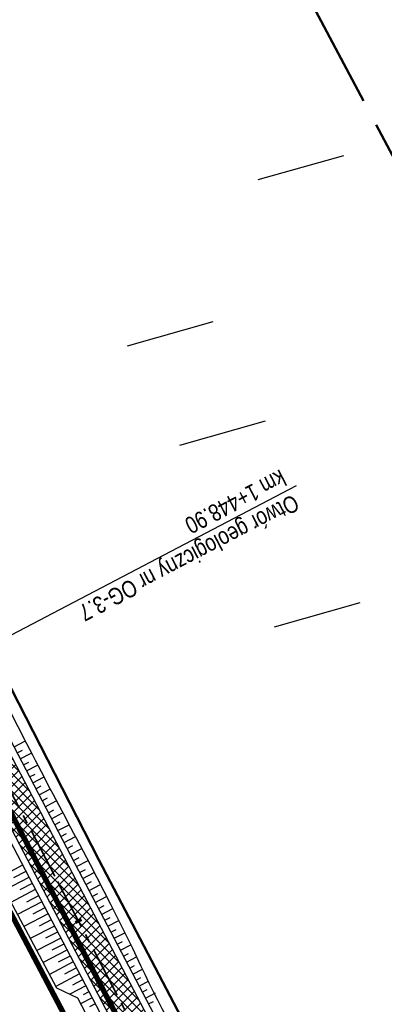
# Model space of a CAD drawing. Header units: metres. Extents: x 7529615 to 7533751, y 5721195 to 5727898.
# Tile 107 of 138: x 7530400 to 7530427, y 5726493 to 5726566. Entities that reach past the tile are written whole.
import ezdxf

# ---------------------------------------------------------------- set-up
doc = ezdxf.new("R2010")
doc.units = ezdxf.units.M
for name, pattern in [('CENTER', [50.8, 31.75, -6.35, 6.35, -6.35]), ('CENTER2', [28.575, 19.05, -3.175, 3.175, -3.175]), ('HIDDEN', [9.525, 6.35, -3.175]), ('L_0_09', [2.5, 2, -0.5])]:
    doc.linetypes.add(name, pattern=pattern)
for name, color, linetype, lineweight, true_color in [('D-hatch-ciag-pieszo-rowerowy', 7, 'Continuous', 13, 0xff9f80), ('D-linia-podzialowa-ZRID', 7, 'Continuous', 50, 0x40ff00), ('D-podzialy-dzialek-etap-III', 7, 'Continuous', 30, 0xff0040), ('zakres-mdcp', 7, 'L_0_09', 50, 0xff05ff)]:
    doc.layers.add(name, color=color, linetype=linetype, lineweight=lineweight, true_color=true_color)
for name, color, linetype, lineweight in [('D-obrzeża', 2, 'Continuous', 30), ('D-otw-geotechniczne-opis', 7, 'Continuous', 30), ('D-oś', 2, 'CENTER', 30), ('D-pas-drogowy', 7, 'HIDDEN', 50)]:
    doc.layers.add(name, color=color, linetype=linetype, lineweight=lineweight)
for name, color, linetype in [('D-pobocza', 60, 'Continuous'), ('D-rowy', 160, 'Continuous'), ('D-skarpa', 2, 'Continuous'), ('D-skarpa-kreskowanie', 2, 'Continuous')]:
    doc.layers.add(name, color=color, linetype=linetype)
doc.layers.add('poprzeczki', color=7, linetype='Continuous', true_color=0x0000c7)
doc.styles.add('2mm08', font='arial.ttf', dxfattribs={"width": 0.8})

# ---------------------------------------------------------------- blocks, each defined once
blk = doc.blocks.new('AeccTickLine')
at = {"color": 0, "linetype": 'ByBlock', "lineweight": -2}
blk.add_line((0, 1), (0, -1), dxfattribs=at)

msp = doc.modelspace()

# ---------------------------------------------------------------- hatches: boundary and pattern name
at = {"layer": 'D-hatch-ciag-pieszo-rowerowy'}
h = msp.add_hatch(dxfattribs=at)
h.set_pattern_fill('ANSI37', color=256, scale=0.15, style=0)
h.set_pattern_definition([(45, (0, 0), (-0.33675960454, 0.33675960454), []), (135, (0, 0), (-0.33675960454, -0.33675960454), [])])
h.paths.add_polyline_path([(7530404.057, 5726502.584), (7530380.911, 5726546.861), (7530371.746, 5726564.106), (7530368.841, 5726564.244), (7530378.7, 5726545.696), (7530401.842, 5726501.425), (7530423.333, 5726460.444), (7530443.712, 5726421.565), (7530466.681, 5726377.574), (7530482.337, 5726347.963), (7530485.291, 5726347.724), (7530468.894, 5726378.737), (7530445.927, 5726422.724), (7530425.547, 5726461.605)])

# ---------------------------------------------------------------- linework, layer by layer
at = {"layer": 'D-linia-podzialowa-ZRID', "color": 12, "ltscale": 15, "true_color": 0xc70000}
msp.add_lwpolyline([(7530343.244, 5726623.649), (7530360.23, 5726591.747), (7530383.209, 5726548.059), (7530406.018, 5726503.606), (7530427.465, 5726462.62), (7530447.928, 5726424.388), (7530471.127, 5726379.921), (7530490.501, 5726343.033), (7530509.499, 5726306.733), (7530529.89, 5726267.244), (7530543.852, 5726238.99), (7530554.809, 5726218.944), (7530559.027, 5726212.223), (7530563.061, 5726206.41), (7530566.934, 5726200.464), (7530569.771, 5726194.902), (7530571.473, 5726191.282), (7530572.839, 5726188.025), (7530575.295, 5726182.035), (7530579.737, 5726173.306), (7530583.3, 5726167.41), (7530583.3, 5726167.41), (7530583.3, 5726167.41)], dxfattribs=at)
at = {"layer": 'D-obrzeża'}
for points in [[(7530341.029, 5726622.467), (7530357.948, 5726590.066), (7530380.911, 5726546.861), (7530404.057, 5726502.584), (7530425.547, 5726461.605), (7530445.927, 5726422.724), (7530468.894, 5726378.737), (7530488.366, 5726341.909), (7530507.524, 5726305.704), (7530528.099, 5726266.319), (7530543.028, 5726237.223), (7530553.837, 5726217.27, 0.020438), (7530555.511, 5726214.462), (7530563.158, 5726202.745, -0.024166), (7530565.111, 5726199.411), (7530568.325, 5726193.262, -0.021495), (7530570.15, 5726189.371), (7530573.016, 5726182.508, 0.022535), (7530574.938, 5726178.434), (7530582.467, 5726164.173, 0.144123), (7530586.407, 5726160.127), (7530591.402, 5726157.316, -0.143266), (7530593.364, 5726155.308), (7530594.228, 5726153.684)], [(7530338.815, 5726621.306), (7530355.736, 5726588.901), (7530378.7, 5726545.696), (7530401.842, 5726501.425), (7530423.333, 5726460.444), (7530443.712, 5726421.565), (7530466.681, 5726377.574), (7530486.156, 5726340.739), (7530505.312, 5726304.54), (7530525.878, 5726265.169), (7530540.816, 5726236.057), (7530551.688, 5726215.99, 0.020438), (7530553.361, 5726213.182), (7530560.998, 5726201.48, -0.024166), (7530562.951, 5726198.146), (7530566.06, 5726192.199, -0.021495), (7530567.884, 5726188.309), (7530570.753, 5726181.44, 0.022535), (7530572.675, 5726177.366), (7530580.714, 5726162.138, 0.101584), (7530584.546, 5726157.479), (7530584.686, 5726157.365, -0.100735), (7530588.495, 5726152.75), (7530588.874, 5726152.037)]]:
    msp.add_lwpolyline(points, format="xyb", dxfattribs=at)
at = {"layer": 'D-otw-geotechniczne-opis', "linetype": 'Continuous'}
msp.add_line((7530394.072, 5726517.432), (7530420.659, 5726531.329), dxfattribs=at)
at = {"layer": 'D-oś', "linetype": 'CENTER2', "lineweight": 35, "ltscale": 0.2}
msp.add_lwpolyline([(7530339.922, 5726621.886), (7530356.842, 5726589.483), (7530379.806, 5726546.279), (7530402.949, 5726502.005), (7530424.44, 5726461.025), (7530444.82, 5726422.144), (7530467.787, 5726378.156), (7530487.261, 5726341.324)], dxfattribs=at)
at = {"layer": 'D-pas-drogowy', "ltscale": 0.2, "flags": 128}
msp.add_lwpolyline([(7531633.019, 5724182.834, 0.4, 0.4, 0), (7531617.559, 5724211.608, 0.4, 0.4, 0), (7531566.784, 5724302.736, 0.4, 0.4, 0), (7531538.419, 5724356.47, 0.4, 0.4, 0), (7531526.32, 5724379.39, 0.4, 0.4, 0), (7531516.102, 5724393.607, 0.4, 0.4, 0.001485), (7531513.78, 5724396.838, 0.4, 0.4, 0), (7531501.87, 5724413.41, 0.4, 0.4, 0), (7531474.926, 5724464.508, 0.4, 0.4, 0), (7531446.2, 5724518.992, 0.4, 0.4, 0), (7531424.962, 5724559.262, 0.4, 0.4, 0), (7531398.444, 5724609.566, 0.4, 0.4, 0), (7531379.647, 5724645.216, 0.4, 0.4, 0), (7531365.23, 5724672.56, 0.4, 0.4, 0), (7531341.306, 5724717.915, 0.4, 0.4, 0), (7531312.9, 5724771.789, 0.4, 0.4, 0), (7531292.591, 5724810.307, 0.4, 0.4, 0), (7531259.392, 5724873.271, 0.4, 0.4, 0), (7531233.74, 5724921.923, 0.4, 0.4, 0), (7531203.073, 5724980.092, 0.4, 0.4, 0), (7531173.471, 5725036.225, 0.4, 0.4, 0), (7531168.27, 5725046.09, 0.4, 0.4, 0), (7531172.29, 5725062.58, 0.4, 0.4, 0), (7531166.31, 5725074.58, 0.4, 0.4, 0), (7531150.32, 5725079.6, 0.4, 0.4, 0), (7531141.5, 5725096.43, 0.4, 0.4, 0), (7531109.312, 5725157.814, 0.4, 0.4, 0), (7531086.641, 5725201.048, 0.4, 0.4, 0), (7531059.198, 5725253.384, 0.4, 0.4, 0), (7531028.207, 5725312.489, 0.4, 0.4, 0), (7530999.105, 5725367.99, 0.4, 0.4, 0), (7530956.248, 5725449.725, 0.4, 0.4, 0), (7530924.398, 5725510.464, 0.4, 0.4, 0), (7530897.51, 5725561.74, 0.4, 0.4, 0), (7530894.46, 5725566.14, 0.4, 0.4, 0), (7530892.16, 5725570.49, 0.4, 0.4, 0), (7530869.363, 5725613.307, 0.4, 0.4, 0), (7530861.694, 5725627.705, 0.4, 0.4, 0), (7530852.74, 5725644.52, 0.4, 0.4, 0), (7530831.51, 5725684.2, 0.4, 0.4, 0), (7530811.13, 5725722.52, 0.4, 0.4, 0), (7530792.348, 5725757.941, 0.4, 0.4, 0), (7530768.03, 5725803.8, 0.4, 0.4, 0), (7530748.769, 5725840.179, 0.4, 0.4, 0), (7530727.7, 5725879.97, 0.4, 0.4, 0), (7530712.098, 5725909.545, 0.4, 0.4, 0), (7530693.644, 5725944.645, 0.4, 0.4, 0), (7530665.702, 5725997.539, 0.4, 0.4, 0), (7530641.76, 5726042.88, 0.4, 0.4, 0), (7530616.5, 5726091.48, 0.4, 0.4, 0), (7530604.628, 5726114.32, 0.4, 0.4, -0.007763), (7530602.5, 5726118.43, 0.4, 0.4, 0), (7530603.992, 5726123.395, 0.4, 0.4, 0), (7530606.53, 5726131.84, 0.4, 0.4, 0), (7530603.27, 5726136.83, 0.4, 0.4, 0), (7530593.776, 5726151.369, 0.4, 0.4, 0), (7530590.203, 5726156.84, 0.4, 0.4, 0), (7530583.3, 5726167.41, 0.4, 0.4, 0), (7530580.578, 5726170.428, 0.4, 0.4, 0), (7530575.85, 5726175.67, 0.4, 0.4, 0), (7530569.01, 5726186.66, 0.4, 0.4, 0), (7530562.555, 5726199.189, 0.4, 0.4, 0), (7530555.67, 5726211.39, 0.4, 0.4, 0), (7530548.29, 5726224.23, 0.4, 0.4, 0), (7530540.58, 5726237.71, 0.4, 0.4, 0), (7530532.68, 5726252.65, 0.4, 0.4, 0), (7530524.06, 5726269.35, 0.4, 0.4, 0), (7530502.82, 5726309.91, 0.4, 0.4, 0), (7530488.83, 5726336.63, 0.4, 0.4, 0), (7530466.03, 5726380.16, 0.4, 0.4, 0), (7530438.47, 5726432.77, 0.4, 0.4, 0), (7530424.53, 5726459.09, 0.4, 0.4, 0), (7530401.63, 5726502.97, 0.4, 0.4, 0), (7530383.38, 5726538.06, 0.4, 0.4, 0), (7530353.97, 5726593.52, 0.4, 0.4, 0), (7530338.47, 5726622.74, 0.4, 0.4, 0), (7530322.01, 5726653.88, 0.4, 0.4, 0), (7530297.54, 5726700.33, 0.4, 0.4, 0), (7530287.38, 5726719.6, 0.4, 0.4, 0), (7530285.95, 5726722.316, 0.4, 0.4, 0), (7530280.26, 5726733.12, 0.4, 0.4, 0), (7530266.73, 5726758.74, 0.4, 0.4, 0), (7530260.42, 5726770.47, 0.4, 0.4, 0), (7530253.25, 5726783.82, 0.4, 0.4, 0), (7530244.95, 5726799.33, 0.4, 0.4, 0), (7530239.39, 5726808.49, 0.4, 0.4, 0), (7530238.29, 5726807.9, 0.4, 0.4, 0), (7530218.11, 5726850.67, 0.4, 0.4, 0), (7530175.907, 5726928.168, 0.4, 0.4, 0), (7530096.68, 5727076.15, 0.4, 0.4, 0), (7530094.68, 5727079.89, 0.4, 0.4, 0), (7530064.597, 5727135.523, 0.4, 0.4, 0), (7530046.731, 5727168.892, 0.4, 0.4, 0), (7530025.803, 5727208.461, 0.4, 0.4, 0), (7530012.847, 5727232.979, 0.4, 0.4, 0), (7529994.15, 5727268.45, 0.4, 0.4, 0), (7529981.671, 5727291.93, 0.4, 0.4, 0), (7529949.89, 5727351.73, 0.4, 0.4, 0), (7529924.75, 5727399.03, 0.4, 0.4, 0), (7529915.516, 5727417.1, 0.4, 0.4, 0), (7529885.83, 5727475.19, 0.4, 0.4, 0), (7529862.56, 5727519.97, 0.4, 0.4, 0), (7529852.985, 5727538.191, 0.4, 0.4, 0), (7529836.513, 5727569.511, 0.4, 0.4, 0), (7529815.369, 5727609.141, 0.4, 0.4, 0), (7529792.795, 5727651.247, 0.4, 0.4, 0), (7529774.199, 5727685.858, 0.4, 0.4, 0), (7529746.966, 5727736.059, 0.4, 0.4, 0), (7529733.92, 5727757.62, 0.4, 0.4, 0), (7529708.607, 5727806.389, 0.4, 0.4, 0), (7529688.492, 5727796.345, 0.4, 0.4, 0), (7529723.55, 5727729.88, 0.4, 0.4, 0), (7529725.42, 5727730.2, 0.4, 0.4, 0), (7529735.38, 5727711.28, 0.4, 0.4, 0), (7529739.21, 5727707.77, 0.4, 0.4, 0), (7529753.31, 5727681.13, 0.4, 0.4, 0), (7529755.178, 5727682.114, 0.4, 0.4, 0), (7529792.102, 5727611.923, 0.4, 0.4, 0), (7529811.741, 5727574.662, 0.4, 0.4, 0), (7529835.194, 5727530.193, 0.4, 0.4, 0), (7529857.56, 5727487.787, 0.4, 0.4, 0), (7529875.155, 5727454.426, 0.4, 0.4, 0), (7529890.63, 5727425.131, 0.4, 0.4, 0), (7529900.671, 5727406.159, 0.4, 0.4, 0), (7529953.284, 5727306.747, 0.4, 0.4, 0), (7529983.208, 5727250.207, 0.4, 0.4, 0), (7530015.379, 5727189.42, 0.4, 0.4, 0), (7530062.319, 5727099.625, 0.4, 0.4, 0), (7530100.06, 5727027.16, 0.4, 0.4, 0), (7530105.06, 5727018.32, 0.4, 0.4, 0), (7530143.175, 5726945.066, 0.4, 0.4, 0), (7530170.547, 5726892.961, 0.4, 0.4, 0), (7530195.92, 5726850.75, 0.4, 0.4, 0), (7530194.71, 5726849.15, 0.4, 0.4, 0), (7530197.22, 5726845.06, 0.4, 0.4, 0), (7530254.03, 5726738.21, 0.4, 0.4, 0), (7530261.371, 5726724.163, 0.4, 0.4, 0), (7530281.54, 5726685.57, 0.4, 0.4, 0), (7530289.214, 5726671.967, 0.4, 0.4, 0), (7530300.51, 5726651.778, 0.4, 0.4, 0), (7530303.939, 5726645.168, 0.4, 0.4, 0), (7530334.708, 5726583.665, 0.4, 0.4, 0), (7530397.759, 5726458.5, 0.4, 0.4, 0), (7530450.41, 5726357.28, 0.4, 0.4, 0), (7530482.4, 5726303.41, 0.4, 0.4, 0), (7530483.688, 5726301.003, 0.4, 0.4, 0), (7530491.35, 5726283.94, 0.4, 0.4, 0), (7530512.67, 5726243.78, 0.4, 0.4, 0), (7530529.43, 5726209.46, 0.4, 0.4, 0), (7530571.29, 5726130.56, 0.4, 0.4, 0), (7530581.28, 5726107.21, 0.4, 0.4, 0), (7530591.16, 5726088.44, 0.4, 0.4, 0), (7530597.42, 5726080.68, 0.4, 0.4, 0), (7530607.21, 5726063.51, 0.4, 0.4, 0), (7530610.82, 5726061.93, 0.4, 0.4, 0), (7530634.935, 5726016.147, 0.4, 0.4, 0), (7530642.914, 5726001.078, 0.4, 0.4, 0), (7530695.12, 5725902.09, 0.4, 0.4, 0), (7530708.718, 5725876.303, 0.4, 0.4, 0), (7530755.54, 5725787.51, 0.4, 0.4, 0), (7530802.56, 5725694.925, 0.4, 0.4, 0), (7530840.085, 5725624.059, 0.4, 0.4, 0), (7530865.243, 5725577.494, 0.4, 0.4, 0), (7530914.557, 5725484.684, 0.4, 0.4, 0), (7530964.182, 5725390.836, 0.4, 0.4, 0), (7531008.007, 5725307.954, 0.4, 0.4, 0), (7531059.253, 5725211.041, 0.4, 0.4, 0), (7531127.66, 5725081.67, 0.4, 0.4, 0), (7531345.12, 5724669.94, 0.4, 0.4, 0), (7531388.464, 5724586.93, 0.4, 0.4, 0), (7531412.35, 5724541.183, 0.4, 0.4, 0), (7531482.09, 5724407.62, 0.4, 0.4, 0), (7531504.02, 5724366.79, 0.4, 0.4, 0), (7531519.374, 5724337.52, 0.4, 0.4, 0), (7531563.749, 5724252.932, 0.4, 0.4, 0), (7531602.175, 5724179.681, 0.4, 0.4, 0), (7531619.177, 5724147.204, 0.4, 0.4, 0), (7531625.038, 5724135.635, 0.4, 0.4, 0), (7531656.796, 5724073.316, 0.4, 0.4, 0), (7531675.12, 5724037.36, 0.4, 0.4, 0), (7531682.71, 5724022.92, 0.4, 0.4, 0), (7531705.565, 5723979.811, 0.4, 0.4, 0), (7531736.606, 5723921.262, 0.4, 0.4, 0), (7531750.46, 5723895.13, 0.4, 0.4, 0), (7531740.77, 5723886.56, 0.4, 0.4, 0), (7531732.86, 5723885, 0.4, 0.4, 0), (7531722.18, 5723887.77, 0.4, 0.4, 0), (7531729.87, 5723862.17, 0.4, 0.4, 0), (7531742.92, 5723861.93, 0.4, 0.4, 0), (7531763.71, 5723859.52, 0.4, 0.4, 0), (7531768.42, 5723854.12, 0.4, 0.4, 0), (7531787.42, 5723817.97, 0.4, 0.4, 0), (7531795.57, 5723809.82, 0.4, 0.4, 0), (7531816.347, 5723819.85, 0.4, 0.4, 0), (7531816.347, 5723819.85, 0.4, 0.4, 0), (7531805.06, 5723843.23, 0.4, 0.4, 0), (7531803.61, 5723886.23, 0.4, 0.4, 0), (7531803.61, 5723886.23, 0.4, 0.4, 0), (7531780.08, 5723929.25, 0.4, 0.4, 0), (7531758.69, 5723936.76, 0.4, 0.4, 0), (7531749.359, 5723946.412, 0.4, 0.4, 0), (7531742.71, 5723953.29, 0.4, 0.4, 0), (7531735.177, 5723967.878, 0.4, 0.4, 0), (7531722.37, 5723992.68, 0.4, 0.4, 0), (7531705.042, 5724030.886, 0.4, 0.4, 0), (7531699.47, 5724043.17, 0.4, 0.4, 0), (7531692.69, 5724058.11, 0.4, 0.4, 0), (7531679.672, 5724084.017, 0.4, 0.4, 0), (7531674.55, 5724094.21, 0.4, 0.4, 0), (7531666.633, 5724114.003, 0.4, 0.4, 0), (7531649, 5724153.82, 0.4, 0.4, 0), (7531641.49, 5724149.34, 0.4, 0.4, 0), (7531626.04, 5724179.34, 0.4, 0.4, 0), (7531633.03, 5724182.84, 0, 0, 0)], format="xyseb", dxfattribs=at)
at = {"layer": 'D-pobocza'}
for points in [[(7530324.032, 5726655.814), (7530341.472, 5726622.699), (7530358.39, 5726590.299), (7530381.354, 5726547.095), (7530404.5, 5726502.816), (7530425.99, 5726461.837), (7530446.37, 5726422.955), (7530469.336, 5726378.97), (7530488.808, 5726342.142), (7530507.967, 5726305.936), (7530528.543, 5726266.549), (7530543.47, 5726237.456), (7530554.277, 5726217.509, 0.020438), (7530555.929, 5726214.736), (7530563.577, 5726203.019, -0.024166), (7530565.554, 5726199.643), (7530568.768, 5726193.493, -0.021495), (7530570.611, 5726189.564), (7530573.478, 5726182.701, 0.022535), (7530575.38, 5726178.667), (7530582.909, 5726164.407)], [(7530320.936, 5726654.183), (7530338.372, 5726621.074), (7530355.294, 5726588.668), (7530378.258, 5726545.463), (7530401.399, 5726501.193), (7530422.89, 5726460.212), (7530443.269, 5726421.333), (7530466.238, 5726377.342), (7530485.714, 5726340.506), (7530504.869, 5726304.308), (7530525.434, 5726264.939), (7530540.374, 5726235.824), (7530551.248, 5726215.751, 0.020438), (7530552.942, 5726212.908), (7530560.579, 5726201.207, -0.024166), (7530562.508, 5726197.914), (7530565.617, 5726191.967, -0.021495), (7530567.423, 5726188.116), (7530570.292, 5726181.248, 0.022535), (7530572.232, 5726177.133), (7530572.779, 5726176.098)]]:
    msp.add_lwpolyline(points, format="xyb", dxfattribs=at)
at = {"layer": 'D-podzialy-dzialek-etap-III'}
for points in [[(7530417.815, 5726554.002), (7530424.174, 5726555.802)], [(7530408.133, 5726541.695), (7530414.492, 5726543.495)], [(7530412.011, 5726534.33), (7530418.371, 5726536.13)], [(7530419.021, 5726520.876), (7530425.381, 5726522.676)]]:
    msp.add_lwpolyline(points, dxfattribs=at)
at = {"layer": 'D-rowy', "linetype": 'HIDDEN', "ltscale": 0.1, "const_width": 0.4, "flags": 128}
msp.add_lwpolyline([(7530551.499, 5726212.267), (7530543.597, 5726226.236), (7530531.122, 5726249.92), (7530513.079, 5726284.072), (7530493.258, 5726321.227), (7530474.307, 5726357.907), (7530450.222, 5726402.72), (7530429.968, 5726441.454), (7530407.859, 5726483.738), (7530388.275, 5726520.931), (7530367.428, 5726560.809), (7530342.591, 5726608.109), (7530323.482, 5726644.276), (7530301.727, 5726686.325), (7530278.863, 5726729.805), (7530276.238, 5726736.773), (7530276.238, 5726736.773)], dxfattribs=at)
at = {"layer": 'D-skarpa', "linetype": 'Continuous'}
for points in [[(7530363.749, 5726568.011), (7530366.149, 5726563.624), (7530368.512, 5726559.218), (7530373.201, 5726550.385), (7530375.539, 5726545.965, -0.003995), (7530380.143, 5726537.119), (7530382.5, 5726532.709), (7530384.855, 5726528.298), (7530391.854, 5726515.031, -0.00276), (7530398.81, 5726501.741), (7530399.595, 5726500.251), (7530401.16, 5726497.322), (7530402.879, 5726494.106), (7530404.414, 5726493.383), (7530409.036, 5726484.515)], [(7530372.387, 5726566.94), (7530374.785, 5726562.552), (7530377.157, 5726558.15), (7530379.512, 5726553.739), (7530381.741, 5726549.262, -0.003569), (7530386.297, 5726540.336), (7530388.57, 5726535.882), (7530390.877, 5726531.446), (7530393.109, 5726526.971), (7530395.443, 5726522.549), (7530397.681, 5726518.077, 0.0084), (7530404.581, 5726504.758), (7530405.352, 5726503.261), (7530406.873, 5726500.318), (7530408.497, 5726497.052, 0.03166), (7530413.861, 5726487.045, -0.009739)]]:
    msp.add_lwpolyline(points, format="xyb", dxfattribs=at)
at = {"layer": 'D-skarpa-kreskowanie', "linetype": 'Continuous'}
for p, q in [((7530399.718, 5726511.965, 107.803), (7530400.527, 5726512.388, 107.194)), ((7530399.949, 5726511.522, 107.801), (7530400.353, 5726511.733, 107.497)), ((7530400.181, 5726511.078, 107.8), (7530400.986, 5726511.5, 107.194)), ((7530400.412, 5726510.635, 107.798), (7530400.814, 5726510.845, 107.496)), ((7530400.644, 5726510.192, 107.797), (7530401.446, 5726510.611, 107.194)), ((7530400.876, 5726509.749, 107.795), (7530401.276, 5726509.958, 107.494)), ((7530401.107, 5726509.306, 107.794), (7530401.905, 5726509.723, 107.194)), ((7530401.339, 5726508.863, 107.792), (7530401.737, 5726509.071, 107.493)), ((7530401.571, 5726508.42, 107.791), (7530402.37, 5726508.838, 107.189)), ((7530401.802, 5726507.977, 107.789), (7530402.205, 5726508.187, 107.486)), ((7530402.034, 5726507.534, 107.787), (7530402.847, 5726507.959, 107.176)), ((7530402.265, 5726507.09, 107.786), (7530402.675, 5726507.305, 107.478)), ((7530402.497, 5726506.647, 107.784), (7530403.323, 5726507.079, 107.163)), ((7530402.729, 5726506.204, 107.783), (7530403.145, 5726506.422, 107.47)), ((7530402.96, 5726505.761, 107.781), (7530403.799, 5726506.2, 107.15)), ((7530403.192, 5726505.318, 107.78), (7530403.615, 5726505.539, 107.462)), ((7530403.424, 5726504.875, 107.778), (7530404.276, 5726505.32, 107.137)), ((7530403.655, 5726504.432, 107.777), (7530404.085, 5726504.656, 107.454)), ((7530403.887, 5726503.989, 107.775), (7530404.746, 5726504.438, 107.129)), ((7530404.119, 5726503.546, 107.774), (7530404.547, 5726503.769, 107.452)), ((7530404.35, 5726503.102, 107.772), (7530405.204, 5726503.549, 107.13)), ((7530400.352, 5726503.197, 107.648), (7530398.546, 5726502.253, 106.29)), ((7530400.588, 5726502.745, 107.646), (7530399.684, 5726502.273, 106.966)), ((7530404.582, 5726502.659, 107.771), (7530405.007, 5726502.882, 107.451)), ((7530404.814, 5726502.217, 107.769), (7530405.662, 5726502.661, 107.131)), ((7530400.823, 5726502.294, 107.645), (7530399.017, 5726501.349, 106.286)), ((7530405.046, 5726501.774, 107.767), (7530405.469, 5726501.995, 107.449)), ((7530401.296, 5726501.39, 107.642), (7530399.491, 5726500.447, 106.284)), ((7530401.06, 5726501.842, 107.643), (7530400.157, 5726501.37, 106.964)), ((7530405.279, 5726501.331, 107.766), (7530406.121, 5726501.773, 107.132)), ((7530401.768, 5726500.489, 107.639), (7530399.971, 5726499.546, 106.286)), ((7530401.532, 5726500.939, 107.64), (7530400.632, 5726500.467, 106.962)), ((7530405.511, 5726500.888, 107.764), (7530405.931, 5726501.108, 107.448)), ((7530405.743, 5726500.445, 107.763), (7530406.58, 5726500.884, 107.133)), ((7530402.004, 5726500.039, 107.637), (7530401.107, 5726499.569, 106.962)), ((7530405.975, 5726500.003, 107.761), (7530406.392, 5726500.221, 107.447)), ((7530406.208, 5726499.56, 107.76), (7530407.034, 5726499.993, 107.137)), ((7530402.24, 5726499.59, 107.636), (7530400.45, 5726498.652, 106.288)), ((7530402.474, 5726499.143, 107.634), (7530401.581, 5726498.674, 106.962)), ((7530406.44, 5726499.117, 107.758), (7530406.848, 5726499.331, 107.451)), ((7530406.672, 5726498.674, 107.757), (7530407.479, 5726499.098, 107.149)), ((7530402.709, 5726498.695, 107.632), (7530400.926, 5726497.76, 106.29)), ((7530406.904, 5726498.231, 107.755), (7530407.303, 5726498.441, 107.455)), ((7530403.176, 5726497.804, 107.629), (7530401.401, 5726496.873, 106.293)), ((7530402.943, 5726498.25, 107.631), (7530402.053, 5726497.783, 106.961)), ((7530407.136, 5726497.789, 107.754), (7530407.925, 5726498.202, 107.16)), ((7530403.642, 5726496.916, 107.626), (7530401.873, 5726495.988, 106.295)), ((7530403.409, 5726497.36, 107.628), (7530402.523, 5726496.895, 106.961)), ((7530407.369, 5726497.346, 107.752), (7530407.758, 5726497.55, 107.459)), ((7530407.601, 5726496.903, 107.751), (7530408.37, 5726497.306, 107.171)), ((7530403.874, 5726496.473, 107.625), (7530402.992, 5726496.01, 106.96)), ((7530407.833, 5726496.46, 107.75), (7530408.21, 5726496.658, 107.466)), ((7530408.065, 5726496.017, 107.749), (7530408.799, 5726496.402, 107.197)), ((7530404.106, 5726496.03, 107.623), (7530402.345, 5726495.107, 106.297)), ((7530404.339, 5726495.588, 107.622), (7530403.46, 5726495.127, 106.96)), ((7530408.297, 5726495.575, 107.749), (7530408.654, 5726495.761, 107.481)), ((7530408.53, 5726495.132, 107.749), (7530409.241, 5726495.505, 107.213)), ((7530404.571, 5726495.145, 107.62), (7530402.816, 5726494.225, 106.299)), ((7530404.803, 5726494.702, 107.62), (7530404.049, 5726494.306, 107.052)), ((7530408.762, 5726494.689, 107.749), (7530409.121, 5726494.877, 107.478)), ((7530405.035, 5726494.259, 107.619), (7530403.861, 5726493.643, 106.736)), ((7530408.994, 5726494.246, 107.749), (7530409.72, 5726494.627, 107.203)), ((7530409.226, 5726493.803, 107.749), (7530409.593, 5726493.995, 107.473)), ((7530405.5, 5726493.374, 107.619), (7530404.651, 5726492.928, 106.98)), ((7530405.267, 5726493.816, 107.619), (7530404.844, 5726493.594, 107.3)), ((7530409.459, 5726493.361, 107.748), (7530410.198, 5726493.748, 107.192)), ((7530405.732, 5726492.931, 107.619), (7530405.307, 5726492.708, 107.299)), ((7530409.691, 5726492.918, 107.748), (7530410.064, 5726493.113, 107.467))]:
    msp.add_line(p, q, dxfattribs=at)
at = {"layer": 'zakres-mdcp', "color": 202, "lineweight": 50, "ltscale": 4, "flags": 128}
msp.add_lwpolyline([(7531758.716, 5723850.032), (7531728.332, 5723851.794), (7531693.814, 5723894.136), (7531508.569, 5724248.602), (7531193.64, 5724847.394), (7530844.997, 5725516.068), (7530405.871, 5726335.327), (7530096.993, 5726929.301), (7529784.459, 5727520.373), (7529614.644, 5727842.41), (7529717.957, 5727897.667), (7529956.258, 5727449.278), (7530409.857, 5726589.568), (7530617.799, 5726197.499), (7530696.376, 5726240.903), (7530727.021, 5726177.862), (7530650.299, 5726135.481), (7530758.301, 5725929.636), (7531064.675, 5725351.856), (7531385.887, 5724741.515), (7531581.6, 5724370.323), (7531686.001, 5724174.745), (7531797.117, 5723955.134), (7531838.087, 5723957.501), (7531858.457, 5723931.987), (7531819.328, 5723892.549), (7531820.891, 5723857.614), (7531768.235, 5723832.41), (7531758.716, 5723850.032)], dxfattribs=at)

# ---------------------------------------------------------------- block references
at = {"layer": 'poprzeczki', "color": 2, "linetype": 'Continuous', "lineweight": 60, "xscale": 0.25, "yscale": 0.25, "zscale": 0.25, "rotation": 297.6737286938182}
msp.add_blockref('AeccTickLine', (7530404.489, 5726499.068), dxfattribs=at)

# ---------------------------------------------------------------- texts
at = {"layer": 'D-otw-geotechniczne-opis', "linetype": 'Continuous', "insert": (7530420.216, 5726531.098), "char_height": 1.25, "attachment_point": 4, "rotation": 207.59774, "style": '2mm08'}
msp.add_mtext('Otwór geologiczny nr OG-3.7\\Pkm 1+448.90', dxfattribs=at)

doc.saveas('drawing.dxf')
